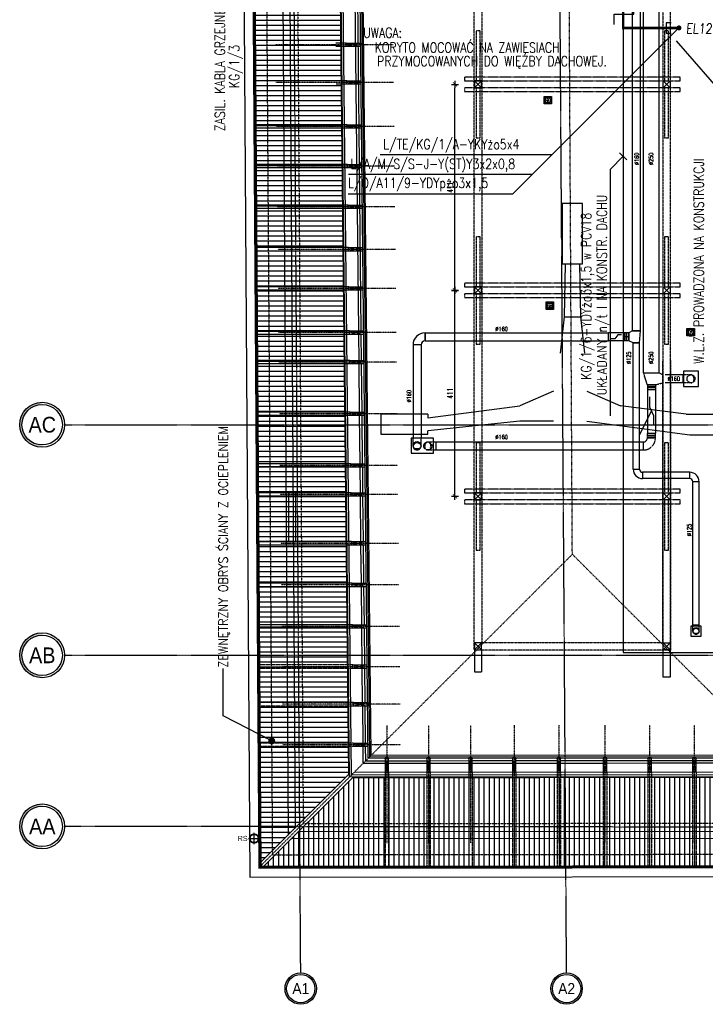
# Model space of a CAD drawing. Header units: inches. Extents: x -145354 to -97635, y 38777 to 78670.
# Tile 172 of 231: x -143262 to -141895, y 66374 to 68338. Entities that reach past the tile are written whole.
import ezdxf
from ezdxf.enums import TextEntityAlignment as Align

# ---------------------------------------------------------------- set-up
doc = ezdxf.new("R2010")
doc.units = ezdxf.units.IN
doc.header["$MEASUREMENT"] = 0
for name, pattern in [('00-inst$0$DASHDOT', [1, 0.5, -0.25, 0, -0.25]), ('CENTER', [2, 1.25, -0.25, 0.25, -0.25]), ('CONTINUA', [0]), ('DASHDOT', [1, 0.5, -0.25, 0, -0.25]), ('DASHED', [0.75, 0.5, -0.25]), ('DASHED2', [0.375, 0.25, -0.125]), ('HIDDEN', [0.375, 0.25, -0.125])]:
    doc.linetypes.add(name, pattern=pattern)
doc.layers.get('0').update_dxf_attribs({"color": 101})
doc.layers.add('0-pomoc', color=21, linetype='Continuous', plot=False)
for name, color, linetype in [('CIENKA', 8, 'CONTINUA'), ('E35', 6, 'Continuous'), ('E50', 3, 'Continuous'), ('E50_kor', 3, 'Continuous'), ('E90_kor', 6, 'Continuous'), ('Ins-kan', 54, 'Continuous'), ('Ins-ppoz-opis', 240, 'Continuous'), ('Ins-went', 141, 'Continuous'), ('Ins-wod', 152, 'Continuous'), ('Ins-wod-opis', 155, 'Continuous'), ('Os-osie glowne', 8, 'CENTER'), ('Os-osie-opis', 8, 'Continuous'), ('piony_K_nr', 240, 'Continuous'), ('Pos-drewno', 22, 'Continuous'), ('Sc-drewno', 22, 'Continuous'), ('Sc-gk', 120, 'Continuous'), ('Sc-gk-hatch', 8, 'Continuous'), ('Sc-izolacja term-obrys', 132, 'Continuous'), ('W-idok', 9, 'Continuous'), ('W-idok kominy', 243, 'Continuous'), ('W-idok nad', 5, 'DASHED2'), ('W-idok pod', 5, 'DASHED'), ('W-otwor-strop', 126, 'Continuous'), ('wiezba_istn', 135, 'Continuous')]:
    doc.layers.add(name, color=color, linetype=linetype)
doc.styles.add('dwg_opis duży', font='ARIAL.TTF', dxfattribs={"width": 0.9})
doc.styles.add('dwg_opis podstawowy', font='romans.shx', dxfattribs={"width": 0.9})
doc.styles.add('KA wymiar', font='romans.shx', dxfattribs={"width": 0.6})
doc.styles.add('ROMANS', font='romans', dxfattribs={"width": 0.85})
doc.styles.add('tab-bud$0$ROMANS', font='romans', dxfattribs={"width": 0.7})
doc.styles.add('TYTUL2', font='ARIAL.TTF')
doc.linetypes.add('BATTING', pattern='A,0.0001,-0.1,[134,ltypeshp.shx,S=0.1,R=0,X=-0.1,Y=0],-0.2,[134,ltypeshp.shx,S=0.1,R=180,X=0.1,Y=0],-0.1', length=0.4001)
doc.dimstyles.new('KA wymiar', dxfattribs={"dimscale": 50, "dimtxt": 0.23, "dimasz": 0.14, "dimexe": 0, "dimexo": 0, "dimgap": 0.08, "dimtad": 1, "dimdec": 1, "dimrnd": 0.5, "dimzin": 9, "dimdsep": 46, "dimtxsty": 'KA wymiar', "dimblk1": 'UKOS', "dimblk2": 'UKOS', "dimsah": 1, "dimcen": 0.2, "dimse1": 1, "dimse2": 1, "dimclrd": 256, "dimclre": 256, "dimclrt": 2, "dimadec": 3, "dimazin": 0, "dimtfac": 1, "dimtdec": 1, "dimtix": 1, "dimtmove": 2, "dimatfit": 3, "dimldrblk": 'DOT', "dimfxl": 0, "dimtolj": 1, "dimtzin": 9, "dimarcsym": 0})

# ---------------------------------------------------------------- blocks, each defined once
blk = doc.blocks.new('rura_spustowa')
at = {"layer": 'Ins-wod', "linetype": 'Continuous'}
for p, q in [((-11.2, 0), (11.2, 0)), ((0, -11.2), (0, 11.2))]:
    blk.add_line(p, q, dxfattribs=at)
at = {"layer": 'Ins-wod', "linetype": 'Continuous', "ltscale": 25}
for radius in [9.25, 8.25]:
    blk.add_circle((0, 0), radius, dxfattribs=at)
blk = doc.blocks.new('UKOS')
at = {"color": 8}
blk.add_line((1, 0), (-1, 0), dxfattribs=at)
at = {"color": 1}
blk.add_line((0, 1), (0, -1), dxfattribs=at)
at = {"color": 1, "const_width": 0.2}
blk.add_lwpolyline([(0.6, 0.6), (-0.6, -0.6)], dxfattribs=at)
blk = doc.blocks.new('*D2459')
at = {"layer": 'wiezba_istn', "linetype": 'Continuous', "lineweight": -2}
blk.add_line((-142394.5, 67394.5), (-142394.5, 67791.5), dxfattribs=at)
at = {"layer": 'wiezba_istn', "linetype": 'Continuous', "lineweight": -2, "xscale": 7.000000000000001, "yscale": 7.000000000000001, "zscale": 7.000000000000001}
for p, rotation in [((-142394.5, 67798.5), 90), ((-142394.5, 67387.5), 270)]:
    blk.add_blockref('UKOS', p, dxfattribs=dict(at, rotation=rotation))
at = {"layer": 'wiezba_istn', "color": 2, "linetype": 'Continuous', "insert": (-142404.2, 67593), "char_height": 11.5, "attachment_point": 5, "rotation": 90, "style": 'KA wymiar'}
blk.add_mtext('\\A1;411', dxfattribs=at)
blk = doc.blocks.new('_Dot')
at = {"layer": '0-pomoc', "color": 0, "lineweight": -2}
blk.add_line((-0.5, 0), (-1, 0), dxfattribs=at)
at = {"layer": '0-pomoc', "color": 0, "const_width": 0.5}
blk.add_lwpolyline([(-0.25, 0, 1), (0.25, 0, 1)], format="xyb", close=True, dxfattribs=at)
blk = doc.blocks.new('*D2460')
at = {"layer": 'wiezba_istn', "linetype": 'Continuous', "lineweight": -2}
blk.add_line((-142394.5, 67805.5), (-142394.5, 68202.5), dxfattribs=at)
at = {"layer": 'wiezba_istn', "linetype": 'Continuous', "lineweight": -2, "xscale": 7.000000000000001, "yscale": 7.000000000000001, "zscale": 7.000000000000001}
for p, rotation in [((-142394.5, 68209.5), 90), ((-142394.5, 67798.5), 270)]:
    blk.add_blockref('UKOS', p, dxfattribs=dict(at, rotation=rotation))
at = {"layer": 'wiezba_istn', "color": 2, "linetype": 'Continuous', "insert": (-142404.2, 68004), "char_height": 11.5, "attachment_point": 5, "rotation": 90, "style": 'KA wymiar'}
blk.add_mtext('\\A1;411', dxfattribs=at)
blk = doc.blocks.new('KROK')
at = {"layer": 'Pos-drewno'}
blk.add_lwpolyline([(-28, -3.5), (0, -3.5), (0, 3.5), (-28, 3.5)], close=True, dxfattribs=at)
at = {"layer": 'wiezba_istn', "linetype": 'Continuous', "ltscale": 10}
for p, q in [((-28, 3.5), (0, -3.5)), ((0, 3.5), (-28, -3.5))]:
    blk.add_line(p, q, dxfattribs=at)
blk = doc.blocks.new('*U2418')
at = {"color": 0, "linetype": 'ByBlock', "lineweight": -2}
blk.add_circle((0, 0), 62.5, dxfattribs=at)
at = {"color": 4, "linetype": 'DASHED'}
blk.add_ellipse((0, 0), major_axis=(0, 62.5), ratio=0.75, start_param=0, end_param=3.141593, dxfattribs=at)
blk = doc.blocks.new('_gslkflhklgj')
at = {"linetype": '00-inst$0$DASHDOT', "ltscale": 5}
for p, q in [((7.5, 0), (-7.5, 0)), ((0, -7.5), (0, 7.5))]:
    blk.add_line(p, q, dxfattribs=at)
for radius in [7.5, 5.5]:
    blk.add_circle((0, 0), radius)
blk = doc.blocks.new('_opis_osi_liczbowy')
blk.add_hatch(color=256).paths.add_polyline_path([(32, 32), (32, 28.8, -1), (32, -28.8), (32, -32, 1)])
for radius in [32, 28.8]:
    blk.add_circle((32, 0), radius)
at = {"style": 'dwg_opis duży', "width": 0.9}
blk.add_attdef('AXNAMEH', text='', height=22.4, rotation=90, dxfattribs=at).set_placement((32, 0), align=Align.MIDDLE_CENTER)
blk = doc.blocks.new('_opis_osi')
blk.add_hatch(color=256).paths.add_polyline_path([(32, -32), (28.8, -32, -1), (-28.8, -32), (-32, -32, 1)])
for radius in [32, 28.8]:
    blk.add_circle((0, -32), radius)
at = {"style": 'dwg_opis duży', "width": 0.9}
blk.add_attdef('AXNAMEV', text='', height=22.4, rotation=90, dxfattribs=at).set_placement((0, -32), align=Align.MIDDLE_CENTER)

msp = doc.modelspace()

# ---------------------------------------------------------------- hatches: boundary and pattern name
at = {"layer": 'W-idok', "ltscale": 4}
h = msp.add_hatch(dxfattribs=at)
h.set_pattern_fill('LINE', color=256, scale=80, style=0)
h.set_pattern_definition([(0, (-7943.883, 13047.433), (0, 10), [])])
h.paths.add_polyline_path([(-142640.4, 70057.22), (-142805.2, 70218.1), (-142781.42, 66658.15), (-142606.03, 66833.54)])
h.paths.add_polyline_path([(-141540.75, 68161.08), (-141716.94, 68161.08), (-141715.66, 66834.4), (-141539.29, 66658.04), (-141539.86, 67246.61), (-141539.91, 67299.9)])
h = msp.add_hatch(dxfattribs=at)
h.set_pattern_fill('LINE', color=256, scale=80, angle=90, style=0)
h.set_pattern_definition([(90, (3364.077, -6788.059), (-10, 6e-16), [])])
h.paths.add_polyline_path([(-141722.72, 66827.33), (-142598.94, 66826.48), (-142775.61, 66649.81), (-141546.39, 66651)])

# ---------------------------------------------------------------- linework, layer by layer
at = {"color": 1, "linetype": 'Continuous', "lineweight": -2}
msp.add_line((-142047.81, 67697.78, 210), (-142047.81, 67713.78, 210), dxfattribs=at)
at = {"layer": 'CIENKA'}
msp.add_line((-142595.57, 66837.19), (-141726.35, 66838.02), dxfattribs=at)
at = {"layer": 'E35'}
for p, q in [((-141963.23, 68331.91), (-141973.23, 68331.91)), ((-141973.23, 68331.91), (-141973.23, 68311.91)), ((-141947.87, 68322.11), (-142279.42, 67990.56)), ((-141973.23, 68311.91), (-141963.23, 68311.91)), ((-141953.52, 68296.09), (-141756.41, 68068.95)), ((-142200.92, 68069.06), (-142543.59, 68069.06)), ((-142084.21, 68040.41), (-142059.16, 68066.13)), ((-142066.23, 68073.2), (-142052.09, 68059.06)), ((-142084.21, 67548.14), (-142084.21, 68040.41)), ((-142240.17, 68029.81), (-142606.58, 68029.81)), ((-142279.42, 67990.56), (-142607.21, 67990.56))]:
    msp.add_line(p, q, dxfattribs=at)
at = {"layer": 'E35', "ltscale": 15}
msp.add_lwpolyline([(-142077.26, 68329.08), (-142077.26, 68349.4), (-142037.85, 68349.4), (-142037.85, 68381.02), (-142077.26, 68381.02), (-142077.26, 68438.42)], dxfattribs=at)
at = {"layer": 'E50'}
for p, q in [((-142059.21, 68321.91), (-142059.21, 67268.24)), ((-142059.21, 67268.24), (-142059.21, 67076.18)), ((-142059.21, 67076.18), (-141505.88, 67076.18))]:
    msp.add_line(p, q, dxfattribs=at)
at = {"layer": 'E50', "const_width": 5}
msp.add_lwpolyline([(-142059.21, 69169.18), (-142059.21, 68321.91), (-141946.91, 68321.91)], dxfattribs=at)
at = {"layer": 'E50_kor', "const_width": 5}
msp.add_lwpolyline([(-141950.37, 68322.11, 1), (-141945.37, 68322.11, 1)], format="xyb", close=True, dxfattribs=at)
at = {"layer": 'Ins-went', "linetype": 'DASHED', "ltscale": 0.6}
for p, q in [((-142018.55, 67634.09), (-142018.55, 68805.36)), ((-141987.05, 67634.09), (-141987.05, 68805.36)), ((-141939.8, 67630.09), (-141975.05, 67630.09)), ((-142010.8, 67610.09), (-142010.8, 67513.63)), ((-141994.8, 67610.09), (-141994.8, 67513.63)), ((-141939.8, 67614.09), (-141975.05, 67614.09)), ((-142432.54, 67496.13), (-142018.8, 67496.13)), ((-142432.54, 67480.13), (-142018.8, 67480.13))]:
    msp.add_line(p, q, dxfattribs=at)
at = {"layer": 'Ins-went'}
for p, q in [((-142040.81, 67717.78, 210), (-142040.81, 68755.48, 210)), ((-142024.81, 67717.78, 210), (-142024.81, 68757.88, 210)), ((-142454.04, 67713.83), (-142454.04, 67697.83)), ((-142454.04, 67697.83, 210), (-142454.04, 67713.83, 210)), ((-142454.04, 67713.83, 210), (-142088.11, 67713.83, 210)), ((-142088.11, 67697.83, 210), (-142088.11, 67713.83, 210)), ((-142057.31, 67713.83, 210), (-142088.11, 67713.83, 210)), ((-142075.79, 67701.83, 210), (-142082.98, 67701.83, 210)), ((-142069.63, 67709.83, 210), (-142075.79, 67701.83, 210)), ((-142062.45, 67709.83, 210), (-142069.63, 67709.83, 210)), ((-142057.31, 67713.83, 210), (-142057.31, 67697.83, 210)), ((-142057.31, 67697.78, 210), (-142057.31, 67713.78, 210)), ((-142047.81, 67713.78, 210), (-142057.31, 67713.78, 210)), ((-142047.81, 67705.78, 210), (-142057.31, 67705.78, 210)), ((-142053.31, 67697.78, 210), (-142053.31, 67713.78, 210)), ((-142051.81, 67697.78, 210), (-142051.81, 67713.78, 210)), ((-142040.81, 67717.78, 210), (-142047.81, 67713.78, 210)), ((-142047.81, 67713.78, 210), (-142047.81, 67697.78, 210)), ((-142040.81, 67717.78, 210), (-142024.81, 67717.78, 210)), ((-142024.81, 67717.78, 210), (-142040.81, 67717.78, 210)), ((-142026.56, 67693.78, 210), (-142024.81, 67717.78, 210)), ((-142462.04, 67689.83), (-142478.04, 67689.83)), ((-142478.04, 67689.83), (-142478.04, 67504.13)), ((-142462.04, 67689.83), (-142462.04, 67504.13)), ((-142454.04, 67697.83, 210), (-142088.11, 67697.83, 210)), ((-142057.31, 67697.83, 210), (-142088.11, 67697.83, 210)), ((-142047.81, 67697.78, 210), (-142057.31, 67697.78, 210)), ((-142039.06, 67693.78, 210), (-142047.81, 67697.78, 210)), ((-142039.06, 67693.78, 210), (-142026.56, 67693.78, 210)), ((-142039.06, 67441.88, 210), (-142039.06, 67693.78, 210)), ((-142026.56, 67693.78, 210), (-142039.06, 67693.78, 210)), ((-142026.56, 67441.88, 210), (-142026.56, 67693.78, 210)), ((-142018.55, 67634.09), (-141987.05, 67634.09)), ((-141980.05, 67630.09), (-141980.05, 67614.09)), ((-141939.8, 67614.09), (-141939.8, 67630.09)), ((-141994.8, 67610.09), (-142010.8, 67610.09)), ((-142010.8, 67610.09), (-141994.8, 67610.09)), ((-141994.8, 67606.09), (-142010.8, 67606.09)), ((-141994.8, 67604.59), (-142010.8, 67604.59)), ((-142010.8, 67600.59), (-141994.8, 67600.59)), ((-141994.8, 67600.59), (-142010.8, 67600.59)), ((-142006.8, 67586.26), (-142006.8, 67566.19)), ((-142006.8, 67566.19), (-141998.8, 67548.99)), ((-141998.8, 67548.99), (-141998.8, 67528.93)), ((-142010.8, 67513.63), (-141994.8, 67513.63)), ((-142010.8, 67509.63), (-141994.8, 67509.63)), ((-142010.8, 67508.13), (-141994.8, 67508.13)), ((-142478.04, 67504.13), (-142462.04, 67504.13)), ((-142478.04, 67488.13), (-142478.04, 67504.13)), ((-142462.04, 67488.13), (-142462.04, 67504.13)), ((-142432.54, 67496.13), (-142432.54, 67480.13)), ((-142018.8, 67480.13), (-142018.8, 67496.13)), ((-142010.8, 67504.13), (-141994.8, 67504.13)), ((-141994.8, 67504.13), (-142010.8, 67504.13)), ((-142039.06, 67441.88, 210), (-142026.56, 67441.88, 210)), ((-141926.31, 67435.63, 210), (-142020.31, 67435.63, 210)), ((-142020.31, 67435.63, 210), (-142020.31, 67423.13, 210)), ((-141926.31, 67423.13, 210), (-141926.31, 67435.63, 210)), ((-141926.31, 67423.13, 210), (-142020.31, 67423.13, 210)), ((-141920.06, 67131.53), (-141920.06, 67416.93)), ((-141907.56, 67416.88, 210), (-141920.06, 67416.88, 210)), ((-141907.56, 67131.53), (-141907.56, 67416.93)), ((-141920.06, 67131.53), (-141907.56, 67131.53)), ((-141920.06, 67119.03), (-141920.06, 67131.53)), ((-141907.56, 67119.03), (-141907.56, 67131.53))]:
    msp.add_line(p, q, dxfattribs=at)
at = {"layer": 'Ins-went', "linetype": 'DASHED', "ltscale": 0.4}
for p, q in [((-142010.8, 67610.09), (-142018.55, 67634.09)), ((-141987.05, 67634.09), (-141980.05, 67630.09)), ((-141923.8, 67630.09), (-141939.8, 67630.09)), ((-141994.8, 67610.09), (-141980.05, 67614.09)), ((-141923.8, 67614.09), (-141939.8, 67614.09)), ((-142010.8, 67504.13), (-142010.8, 67513.63)), ((-141994.8, 67504.13), (-141994.8, 67513.63)), ((-142448.54, 67496.13), (-142432.54, 67496.13)), ((-142448.54, 67480.13), (-142432.54, 67480.13))]:
    msp.add_line(p, q, dxfattribs=at)
at = {"layer": 'Ins-went', "elevation": 2}
msp.add_lwpolyline([(-142003.22, 67557.24), (-142026.56, 67510.53)], dxfattribs=at)
at = {"layer": 'Ins-went', "linetype": 'DASHED2', "ltscale": 0.3}
for centre in [(-141923.8, 67622.09), (-142448.54, 67488.13), (-142448.54, 67488.13)]:
    msp.add_circle(centre, 8, dxfattribs=at)
at = {"layer": 'Ins-went'}
msp.add_circle((-141913.81, 67119.03), 6.25, dxfattribs=at)
msp.add_circle((-141913.81, 67119.03), 6.25, dxfattribs=at)
for centre, radius, start, end in [((-142454.04, 67689.83), 24, 90, 180), ((-142454.04, 67689.83), 8, 90, 180), ((-142020.31, 67441.88, 210), 18.75, 180, 270), ((-142020.31, 67441.88, 210), 6.25, 180, 270), ((-141926.31, 67416.88, 210), 18.75, 0, 90), ((-141926.31, 67416.88, 210), 6.25, 0, 90)]:
    msp.add_arc(centre, radius, start, end, dxfattribs=at)
at = {"layer": 'Ins-went', "linetype": 'DASHED2', "ltscale": 0.3}
msp.add_arc((-142018.8, 67504.13), 8, 270, 0, dxfattribs=at)
at = {"layer": 'Ins-went', "linetype": 'DASHED', "ltscale": 0.4}
msp.add_arc((-142018.8, 67504.13), 24, 270, 0, dxfattribs=at)
at = {"layer": 'Ins-went', "linetype": 'DASHED2', "ltscale": 0.3}
for centre, start_param, end_param in [((-141923.8, 67622.09), 0, 3.1415927), ((-142448.54, 67488.13), 3.1415927, 6.2831853), ((-142448.54, 67488.13), 0, 3.1415927)]:
    msp.add_ellipse(centre, major_axis=(0, -8), ratio=0.75, start_param=start_param, end_param=end_param, dxfattribs=at)
at = {"layer": 'Ins-went'}
for centre, major_axis, ratio, start_param, end_param in [((-142470.04, 67488.13), (-8, 0), 1, 3.1415927, 6.2831853), ((-142470.04, 67488.13), (-8, 0), 0.75, 3.1415927, 6.2831853), ((-142470.04, 67488.13), (-8, 0), 1, 0, 3.1415927), ((-141913.81, 67119.03), (-6.25, 0), 1, 3.1415927, 6.2831853), ((-141913.81, 67119.03), (-6.25, 0), 0.75, 3.1415927, 6.2831853), ((-141913.81, 67119.03), (-6.25, 0), 1, 0, 3.1415927)]:
    msp.add_ellipse(centre, major_axis=major_axis, ratio=ratio, start_param=start_param, end_param=end_param, dxfattribs=at)
at = {"layer": 'Ins-went', "extrusion": (0, 0, -1)}
msp.add_ellipse((-142470.04, 67488.13), major_axis=(-8, 0), ratio=0.75, start_param=3.1415927, end_param=6.2831853, dxfattribs=at)
at = {"layer": 'Ins-went'}
msp.add_solid([(-142003.31, 67557.29, 2), (-142002.94, 67557.8, 2), (-142003.13, 67557.2, 2)], dxfattribs=at)
at = {"layer": 'Os-osie glowne'}
for p, q in [((-142701.94, 66437.11), (-142729.14, 70509.53)), ((-142171.93, 66437.11), (-142199.13, 70509.53)), ((-137984.11, 66723.75), (-143172.63, 66729.23))]:
    msp.add_line(p, q, dxfattribs=at)
for points in [[(-143172.63, 67530.53), (-137984.11, 67530.53)], [(-143172.63, 67070.53), (-137984.11, 67070.53)]]:
    msp.add_lwpolyline(points, dxfattribs=at)
at = {"layer": 'Sc-drewno'}
for p, q in [((-142749.88, 70170.53), (-142726.77, 66711.67)), ((-142735.79, 70156.53), (-142712.87, 66725.59)), ((-142725.91, 67299.88), (-142725.82, 67395.88)), ((-142711.91, 67299.88), (-142711.82, 67395.88)), ((-142705.43, 66718.88), (-141615.81, 66719.93)), ((-142719.43, 66704.87), (-141601.69, 66705.94))]:
    msp.add_line(p, q, dxfattribs=at)
for points in [[(-142341.41, 68216.53), (-142355.41, 68216.53), (-142355.41, 68202.53), (-142341.41, 68202.53), (-142341.41, 68216.53)], [(-141979.41, 68216.53), (-141965.41, 68216.53), (-141965.41, 68202.53), (-141979.41, 68202.53), (-141979.41, 68216.53)], [(-142341.41, 67805.53), (-142355.41, 67805.53), (-142355.41, 67791.53), (-142341.41, 67791.53), (-142341.41, 67805.53)], [(-141979.41, 67805.53), (-141965.41, 67805.53), (-141965.41, 67791.53), (-141979.41, 67791.53), (-141979.41, 67805.53)], [(-142341.41, 67394.53), (-142355.41, 67394.53), (-142355.41, 67380.53), (-142341.41, 67380.53), (-142341.41, 67394.53)], [(-141979.41, 67394.53), (-141965.41, 67394.53), (-141965.41, 67380.53), (-141979.41, 67380.53), (-141979.41, 67394.53)], [(-142341.41, 67095.53), (-142355.41, 67095.53), (-142355.41, 67081.53), (-142341.41, 67081.53), (-142341.41, 67095.53)], [(-141979.41, 67095.53), (-141965.41, 67095.53), (-141965.41, 67081.53), (-141979.41, 67081.53), (-141979.41, 67095.53)]]:
    msp.add_lwpolyline(points, dxfattribs=at)
at = {"layer": 'Sc-gk'}
for p, q in [((-142598.53, 70022.66), (-142564.98, 66868.21)), ((-142595.49, 70019.66), (-142562.01, 66871.21)), ((-142564.98, 66868.21), (-141757.38, 66869)), ((-142562.01, 66871.21), (-141760.39, 66871.99))]:
    msp.add_line(p, q, dxfattribs=at)
at = {"layer": 'Sc-gk-hatch', "linetype": 'BATTING', "ltscale": 0.25}
for p, q in [((-142597.71, 69193.4), (-142582.01, 67717.77)), ((-142581.94, 67710.77), (-142581.38, 67658.77)), ((-142581.31, 67651.77), (-142580.29, 67555.77)), ((-142580.21, 67548.77), (-142579.19, 67452.77)), ((-142579.12, 67445.77), (-142578.58, 67394.77)), ((-142578.5, 67387.77), (-142577.54, 67297.38)), ((-142577.47, 67290.38), (-142576.66, 67214.36)), ((-142576.58, 67207.36), (-142575.77, 67131.38)), ((-142575.7, 67124.38), (-142574.92, 67051.38)), ((-142574.85, 67044.38), (-142574.13, 66976.38)), ((-142574.05, 66969.38), (-142573.26, 66895.34)), ((-142573.19, 66888.34), (-142572.89, 66860.2)), ((-142572.89, 66860.2), (-142533.88, 66860.24)), ((-142526.88, 66860.25), (-142450.86, 66860.32)), ((-142443.86, 66860.33), (-142366.86, 66860.4)), ((-142359.86, 66860.41), (-142279.86, 66860.49)), ((-142272.86, 66860.49), (-142190.86, 66860.57)), ((-142183.86, 66860.58), (-142098.86, 66860.66)), ((-142091.86, 66860.67), (-142009.86, 66860.75)), ((-142002.86, 66860.76), (-141920.86, 66860.84)), ((-141913.86, 66860.84), (-141835.85, 66860.92))]:
    msp.add_line(p, q, dxfattribs=at)
at = {"layer": 'Sc-izolacja term-obrys'}
for p, q in [((-142601.56, 70025.66), (-142567.94, 66865.21)), ((-142602.71, 69193.4), (-142587.01, 67717.77)), ((-142586.94, 67710.77), (-142586.38, 67658.77)), ((-142586.31, 67651.77), (-142585.29, 67555.77)), ((-142585.21, 67548.77), (-142584.19, 67452.77)), ((-142584.12, 67445.77), (-142583.58, 67394.77)), ((-142583.5, 67387.77), (-142582.54, 67297.38)), ((-142582.47, 67290.38), (-142581.66, 67214.36)), ((-142581.58, 67207.36), (-142580.77, 67131.38)), ((-142580.7, 67124.38), (-142579.92, 67051.38)), ((-142579.85, 67044.38), (-142579.13, 66976.38)), ((-142579.05, 66969.38), (-142578.26, 66895.34)), ((-142578.19, 66888.34), (-142577.84, 66855.2)), ((-142567.94, 66865.21), (-141754.38, 66866)), ((-142577.84, 66855.2), (-142533.88, 66855.24)), ((-142526.88, 66855.25), (-142450.86, 66855.32)), ((-142443.86, 66855.33), (-142366.86, 66855.4)), ((-142359.86, 66855.41), (-142279.86, 66855.49)), ((-142272.86, 66855.49), (-142190.86, 66855.57)), ((-142183.86, 66855.58), (-142098.86, 66855.66)), ((-142091.86, 66855.67), (-142009.86, 66855.75)), ((-142002.86, 66855.76), (-141920.86, 66855.84)), ((-141913.86, 66855.84), (-141835.85, 66855.92))]:
    msp.add_line(p, q, dxfattribs=at)
at = {"layer": 'W-idok', "linetype": 'DASHED'}
for p, q in [((-142719.68, 70140.53), (-142696.93, 66734.89)), ((-142696.93, 66734.89), (-141624.37, 66735.92))]:
    msp.add_line(p, q, dxfattribs=at)
at = {"layer": 'W-idok'}
for p, q in [((-142604.47, 66827.98), (-142638.96, 70062.85)), ((-142600.51, 66831.98), (-142634.91, 70058.85)), ((-142606.03, 66833.54), (-142640.4, 70057.22)), ((-142781.42, 66658.15), (-142606.03, 66833.54)), ((-142775.61, 66649.81), (-142598.94, 66826.48)), ((-142600.51, 66831.98), (-141721.15, 66832.83)), ((-142598.94, 66826.48), (-141722.72, 66827.33))]:
    msp.add_line(p, q, dxfattribs=at)
at = {"layer": 'W-idok', "linetype": 'DASHDOT'}
for p, q in [((-142517.67, 68288.27), (-142752.26, 68288.27)), ((-142516.87, 68213.27), (-142751.46, 68213.27)), ((-142515.93, 68125.27), (-142750.52, 68125.27)), ((-142515.09, 68046.27), (-142749.68, 68046.27)), ((-142515.09, 68046.27), (-142749.68, 68046.27)), ((-142514.22, 67965.27), (-142748.81, 67965.27)), ((-142514.22, 67965.27), (-142748.81, 67965.27)), ((-142513.32, 67880.27), (-142747.91, 67880.27)), ((-142513.32, 67880.27), (-142747.91, 67880.27)), ((-142512.49, 67802.27), (-142747.07, 67802.27)), ((-142512.49, 67802.27), (-142747.07, 67802.27)), ((-142511.55, 67714.27), (-142746.14, 67714.27)), ((-142511.55, 67714.27), (-142746.14, 67714.27)), ((-142510.92, 67655.27), (-142745.51, 67655.27)), ((-142510.92, 67655.27), (-142745.51, 67655.27)), ((-142509.82, 67552.27), (-142744.41, 67552.27)), ((-142508.72, 67449.27), (-142743.31, 67449.27)), ((-142508.1, 67391.27), (-142742.69, 67391.27)), ((-142507.07, 67293.88), (-142741.66, 67293.88)), ((-142506.18, 67210.86), (-142740.77, 67210.86)), ((-142505.3, 67127.88), (-142739.89, 67127.88)), ((-142504.44, 67047.88), (-142739.03, 67047.88)), ((-142503.64, 66972.88), (-142738.23, 66972.88)), ((-142530.38, 66930.66), (-142530.38, 66696.07)), ((-142447.36, 66930.74), (-142447.36, 66696.15)), ((-142363.36, 66930.82), (-142363.36, 66696.23)), ((-142276.36, 66930.9), (-142276.36, 66696.31)), ((-142187.36, 66930.99), (-142187.36, 66696.4)), ((-142095.36, 66931.08), (-142095.36, 66696.49)), ((-142006.36, 66931.16), (-142006.36, 66696.57)), ((-141917.36, 66931.25), (-141917.36, 66696.66)), ((-142502.78, 66891.84), (-142737.37, 66891.84))]:
    msp.add_line(p, q, dxfattribs=at)
at = {"layer": 'W-idok'}
for points in [[(-141517.91, 67299.93), (-141519.53, 68969.03), (-139595.51, 68970.89), (-139597.98, 66625.95), (-138315.26, 66624.6), (-138335.24, 70247.53), (-142827.4, 70247.53), (-142803.21, 66627.79), (-141517.26, 66629.02), (-141517.86, 67246.63)], [(-141535.91, 67299.91), (-141537.55, 68987.01), (-139577.5, 68988.91), (-139579.96, 66643.93), (-138333.36, 66642.62), (-138353.15, 70229.53), (-142809.28, 70229.53), (-142785.33, 66645.8), (-141535.28, 66647.01), (-141535.86, 67246.61)], [(-141537.91, 67299.91), (-141539.55, 68989.01), (-139575.49, 68990.91), (-139577.96, 66645.93), (-138335.37, 66644.62), (-138355.13, 70227.53), (-142807.26, 70227.53), (-142783.35, 66647.81), (-141537.28, 66649.01), (-141537.86, 67246.61)], [(-141539.91, 67299.9), (-141541.55, 68991), (-139573.49, 68992.91), (-139575.96, 66647.93), (-138337.38, 66646.62), (-138357.12, 70225.53), (-142805.25, 70225.53), (-142781.36, 66649.81), (-141539.29, 66651), (-141539.86, 67246.61)], [(-142604.47, 66827.98), (-141717.15, 66828.83), (-141718.45, 68166.58)], [(-142784.86, 66873.63), (-142783.35, 66647.81), (-141537.28, 66649.01), (-141538.05, 67445.77)]]:
    msp.add_lwpolyline(points, dxfattribs=at)
at = {"layer": 'W-idok', "linetype": 'DASHED2'}
msp.add_lwpolyline([(-141562.91, 67299.88), (-141564.57, 69013.98), (-139550.47, 69015.93), (-139552.93, 66670.91), (-138360.51, 66669.65), (-138380, 70202.53), (-142782.09, 70202.53), (-142758.51, 66672.83), (-141562.31, 66673.98), (-141562.86, 67246.59)], dxfattribs=at)
at = {"layer": 'W-idok kominy'}
for p, q in [((-142174.41, 67851.53), (-142176.91, 67745.53)), ((-142146.41, 67851.53), (-142143.91, 67745.53)), ((-142176.91, 67745.53), (-142184.91, 67673.53)), ((-142176.91, 67745.53), (-142143.91, 67745.53)), ((-142143.91, 67745.53), (-142135.91, 67673.53)), ((-142198.22, 67597.61), (-142265.41, 67568.53)), ((-142131.22, 67597.45), (-142064.41, 67568.53)), ((-142448.41, 67544.49), (-142265.41, 67568.53)), ((-141933.35, 67551.31), (-142064.41, 67568.53)), ((-142448.41, 67551.53), (-142542.41, 67551.53)), ((-142542.41, 67551.53), (-142542.41, 67511.53)), ((-142448.41, 67551.53), (-142448.41, 67544.49)), ((-141933.35, 67551.31), (-141813.41, 67551.31)), ((-141933.35, 67551.31), (-141813.41, 67551.31)), ((-142265.41, 67537.53), (-142448.41, 67518.57)), ((-142198.22, 67537.53), (-142265.41, 67537.53)), ((-142131.22, 67537.51), (-141926.41, 67510.31)), ((-142542.41, 67511.53), (-142448.41, 67511.53)), ((-142448.41, 67511.53), (-142448.41, 67518.57)), ((-141926.41, 67510.31), (-141813.41, 67510.31))]:
    msp.add_line(p, q, dxfattribs=at)
msp.add_lwpolyline([(-142180.41, 67851.53), (-142140.41, 67851.53), (-142140.41, 67971.53), (-142180.41, 67971.53)], close=True, dxfattribs=at)
at = {"layer": 'W-idok nad', "color": 5, "linetype": 'DASHDOT', "ltscale": 2}
for p, q in [((-142160.41, 67272.09), (-142173.33, 69608.26)), ((-142783.36, 66649.14), (-142160.41, 67272.09)), ((-141535.33, 66647.01), (-142160.41, 67272.09))]:
    msp.add_line(p, q, dxfattribs=at)
at = {"layer": 'W-idok pod', "linetype": 'Continuous'}
for p, q in [((-142355.41, 67081.53), (-142355.41, 67037.53)), ((-142341.41, 67081.53), (-142341.41, 67037.53)), ((-142355.41, 67037.53), (-142341.41, 67037.53))]:
    msp.add_line(p, q, dxfattribs=at)
at = {"layer": 'W-idok pod'}
msp.add_lwpolyline([(-141979.41, 67095.53), (-141979.41, 67095.63)], dxfattribs=at)
at = {"layer": 'W-idok pod', "linetype": 'Continuous'}
msp.add_lwpolyline([(-141965.41, 67081.63), (-141965.41, 67026.63), (-141979.41, 67026.63), (-141979.41, 67081.53)], dxfattribs=at)
at = {"layer": 'W-otwor-strop', "linetype": 'Continuous'}
for points in [[(-142201.92, 68170.5), (-142216.92, 68170.5), (-142216.92, 68185.5), (-142201.92, 68185.5)], [(-142197.8, 67760.5), (-142212.8, 67760.5), (-142212.8, 67775.5), (-142197.8, 67775.5)], [(-141917.03, 67707.55), (-141932.03, 67707.55), (-141932.03, 67722.55), (-141917.03, 67722.55)], [(-141938.8, 67607.09), (-141908.8, 67607.09), (-141908.8, 67637.09), (-141938.8, 67637.09)], [(-142482.04, 67473.53), (-142437.04, 67473.53), (-142437.04, 67503.53), (-142482.04, 67503.53)], [(-141923.88, 67109), (-141903.88, 67109), (-141903.88, 67129), (-141923.88, 67129)]]:
    msp.add_lwpolyline(points, close=True, dxfattribs=at)
at = {"layer": 'wiezba_istn', "linetype": 'HIDDEN'}
for p, q in [((-141980.16, 69418.21), (-141980.16, 67658.77)), ((-141964.66, 67658.77), (-141964.66, 69402.72)), ((-141980.16, 67658.77), (-141980.16, 67096.28)), ((-141964.66, 67080.78), (-141964.66, 67658.77))]:
    msp.add_line(p, q, dxfattribs=at)
at = {"layer": 'wiezba_istn', "linetype": 'Continuous', "ltscale": 10}
for p, q in [((-142611.08, 68291.77), (-142632.2, 68291.77)), ((-142611.08, 68284.77), (-142632.12, 68284.77)), ((-142610.28, 68216.77), (-142631.4, 68216.77)), ((-142610.28, 68209.77), (-142631.32, 68209.77)), ((-142609.34, 68128.77), (-142791.24, 68128.77)), ((-142609.34, 68121.77), (-142791.19, 68121.77)), ((-142608.5, 68049.77), (-142790.71, 68049.77)), ((-142608.5, 68042.77), (-142790.67, 68042.77)), ((-142607.63, 67968.77), (-142790.17, 67968.77)), ((-142607.63, 67961.77), (-142790.13, 67961.77)), ((-142606.73, 67883.77), (-142789.6, 67883.77)), ((-142606.73, 67876.77), (-142789.56, 67876.77)), ((-142605.89, 67805.77), (-142789.08, 67805.77)), ((-142605.89, 67798.77), (-142789.04, 67798.77)), ((-142604.96, 67717.77), (-142788.5, 67717.77)), ((-142604.96, 67710.77), (-142788.45, 67710.77)), ((-142604.33, 67658.77), (-142788.1, 67658.77)), ((-142604.33, 67651.77), (-142788.05, 67651.77)), ((-142603.23, 67555.77), (-142787.41, 67555.77)), ((-142603.23, 67548.77), (-142787.37, 67548.77)), ((-142602.13, 67452.77), (-142786.73, 67452.77)), ((-142602.13, 67445.77), (-142786.68, 67445.77)), ((-142601.51, 67394.77), (-142786.34, 67394.77)), ((-142601.51, 67387.77), (-142786.29, 67387.77)), ((-142600.48, 67297.38), (-142785.69, 67297.38)), ((-142600.48, 67290.38), (-142785.64, 67290.38)), ((-142599.59, 67214.36), (-142785.13, 67214.36)), ((-142599.59, 67207.36), (-142785.09, 67207.36)), ((-142598.71, 67131.38), (-142784.58, 67131.38)), ((-142598.71, 67124.38), (-142784.53, 67124.38))]:
    msp.add_line(p, q, dxfattribs=at)
at = {"layer": 'wiezba_istn', "linetype": 'DASHED', "ltscale": 0.7}
for p, q in [((-142597.85, 67051.38), (-142784.04, 67051.38)), ((-142597.85, 67044.38), (-142784, 67044.38)), ((-142597.05, 66976.38), (-142783.54, 66976.38)), ((-142597.05, 66969.38), (-142783.5, 66969.38)), ((-142596.19, 66895.34), (-142783, 66895.34)), ((-142596.19, 66888.34), (-142782.95, 66888.34)), ((-142533.88, 66837.24), (-142533.88, 66650.05)), ((-142526.88, 66837.24), (-142526.88, 66650.05)), ((-142450.86, 66837.32), (-142450.86, 66650.13)), ((-142443.86, 66837.32), (-142443.86, 66650.13)), ((-142366.86, 66837.41), (-142366.86, 66650.21)), ((-142359.86, 66837.41), (-142359.86, 66650.21)), ((-142279.86, 66837.49), (-142279.86, 66650.29)), ((-142272.86, 66837.49), (-142272.86, 66650.3)), ((-142190.86, 66837.58), (-142190.86, 66650.38)), ((-142183.86, 66837.58), (-142183.86, 66650.38)), ((-142098.86, 66837.67), (-142098.86, 66650.46)), ((-142091.86, 66837.67), (-142091.86, 66650.47)), ((-142009.86, 66837.75), (-142009.86, 66650.55)), ((-142002.86, 66837.75), (-142002.86, 66650.56)), ((-141920.86, 66837.84), (-141920.86, 66650.64)), ((-141913.86, 66837.84), (-141913.86, 66650.64)), ((-142533.88, 66673.05), (-142526.88, 66673.05)), ((-142098.86, 66673.47), (-142091.86, 66673.47))]:
    msp.add_line(p, q, dxfattribs=at)
at = {"layer": 'wiezba_istn', "linetype": 'HIDDEN'}
for points in [[(-142356.16, 67661.4), (-142356.16, 68705.41)], [(-142340.66, 68705.41), (-142340.66, 67661.4)], [(-141964.66, 67658.77), (-141964.66, 67080.78), (-142356.16, 67080.78), (-142356.16, 67661.4)], [(-142340.66, 67661.4), (-142340.66, 67096.28), (-141980.16, 67096.28), (-141980.16, 67658.77)]]:
    msp.add_lwpolyline(points, dxfattribs=at)
for points in [[(-142352.41, 68216.53), (-142344.41, 68216.53), (-142344.41, 68316.53), (-142352.41, 68316.53)], [(-141976.41, 68216.53), (-141968.41, 68216.53), (-141968.41, 68316.53), (-141976.41, 68316.53)], [(-142352.41, 68102.53), (-142344.41, 68102.53), (-142344.41, 68202.53), (-142352.41, 68202.53)], [(-141976.41, 68102.53), (-141968.41, 68102.53), (-141968.41, 68202.53), (-141976.41, 68202.53)], [(-142352.41, 67805.53), (-142344.41, 67805.53), (-142344.41, 67905.53), (-142352.41, 67905.53)], [(-141976.41, 67805.53), (-141968.41, 67805.53), (-141968.41, 67905.53), (-141976.41, 67905.53)], [(-142352.41, 67691.53), (-142344.41, 67691.53), (-142344.41, 67791.53), (-142352.41, 67791.53)], [(-141976.41, 67691.53), (-141968.41, 67691.53), (-141968.41, 67791.53), (-141976.41, 67791.53)], [(-142352.41, 67394.53), (-142344.41, 67394.53), (-142344.41, 67494.53), (-142352.41, 67494.53)], [(-141976.41, 67394.53), (-141968.41, 67394.53), (-141968.41, 67494.53), (-141976.41, 67494.53)], [(-142352.41, 67280.53), (-142344.41, 67280.53), (-142344.41, 67380.53), (-142352.41, 67380.53)], [(-141976.41, 67280.53), (-141968.41, 67280.53), (-141968.41, 67380.53), (-141976.41, 67380.53)]]:
    msp.add_lwpolyline(points, close=True, dxfattribs=at)
at = {"layer": 'wiezba_istn', "linetype": 'DASHED2', "ltscale": 0.6}
for points in [[(-141945.41, 68216.53), (-141945.41, 68224.03), (-142375.41, 68224.03), (-142375.41, 68216.53)], [(-141945.41, 68195.03), (-141945.41, 68202.53), (-142375.41, 68202.53), (-142375.41, 68195.03)], [(-141945.41, 67805.53), (-141945.41, 67813.03), (-142375.41, 67813.03), (-142375.41, 67805.53)], [(-141945.41, 67784.03), (-141945.41, 67791.53), (-142375.41, 67791.53), (-142375.41, 67784.03)], [(-141945.41, 67394.53), (-141945.41, 67402.03), (-142375.41, 67402.03), (-142375.41, 67394.53)], [(-141945.41, 67373.03), (-141945.41, 67380.53), (-142375.41, 67380.53), (-142375.41, 67373.03)]]:
    msp.add_lwpolyline(points, close=True, dxfattribs=at)
at = {"layer": 'wiezba_istn', "linetype": 'Continuous', "ltscale": 10}
for points in [[(-142341.41, 68216.53), (-142355.41, 68202.53)], [(-142355.41, 68216.53), (-142341.41, 68202.53)], [(-141979.41, 68216.53), (-141965.41, 68202.53)], [(-141965.41, 68216.53), (-141979.41, 68202.53)], [(-142341.41, 67805.53), (-142355.41, 67791.53)], [(-142355.41, 67805.53), (-142341.41, 67791.53)], [(-141979.41, 67805.53), (-141965.41, 67791.53)], [(-141965.41, 67805.53), (-141979.41, 67791.53)], [(-142341.41, 67394.53), (-142355.41, 67380.53)], [(-142355.41, 67394.53), (-142341.41, 67380.53)], [(-141979.41, 67394.53), (-141965.41, 67380.53)], [(-141965.41, 67394.53), (-141979.41, 67380.53)], [(-142341.41, 67095.53), (-142355.41, 67081.53)], [(-142355.41, 67095.53), (-142341.41, 67081.53)], [(-141979.41, 67095.53), (-141965.41, 67081.53)], [(-141965.41, 67095.53), (-141979.41, 67081.53)]]:
    msp.add_lwpolyline(points, dxfattribs=at)

# ---------------------------------------------------------------- block references
at = {"xscale": -1}
for p in [(-142611.08, 68288.27), (-142610.28, 68213.27), (-142609.34, 68125.27), (-142608.5, 68046.27), (-142608.5, 68046.27), (-142607.63, 67965.27), (-142607.63, 67965.27), (-142606.73, 67880.27), (-142606.73, 67880.27), (-142605.89, 67802.27), (-142605.89, 67802.27), (-142604.96, 67714.27), (-142604.96, 67714.27), (-142604.33, 67655.27), (-142604.33, 67655.27), (-142603.23, 67552.27), (-142602.13, 67449.27), (-142601.51, 67391.27), (-142600.48, 67293.88), (-142599.59, 67210.86), (-142598.71, 67127.88), (-142597.85, 67047.88), (-142597.05, 66972.88), (-142596.19, 66891.84)]:
    msp.add_blockref('KROK', p, dxfattribs=at)
at = {"rotation": 270}
for p in [(-142530.38, 66837.25), (-142447.36, 66837.33), (-142363.36, 66837.41), (-142276.36, 66837.49), (-142187.36, 66837.58), (-142095.36, 66837.67), (-142006.36, 66837.75), (-141917.36, 66837.84)]:
    msp.add_blockref('KROK', p, dxfattribs=at)
at = {"layer": 'Ins-kan'}
for p in [(-142209.42, 68178), (-142205.3, 67768)]:
    msp.add_blockref('_gslkflhklgj', p, dxfattribs=at)
at = {"layer": 'Ins-kan', "xscale": -1, "rotation": 180}
msp.add_blockref('_gslkflhklgj', (-141924.53, 67715.05), dxfattribs=at)
at = {"layer": 'Ins-went', "xscale": 0.1000000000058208, "yscale": 0.1000000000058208, "zscale": 0.1000000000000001, "rotation": 90}
msp.add_blockref('*U2418', (-141913.81, 67119.03), dxfattribs=at)
at = {"layer": 'Ins-wod'}
msp.add_blockref('rura_spustowa', (-142794.78, 66705.17), dxfattribs=at)
at = {"layer": 'Os-osie-opis'}
ref = msp.add_blockref('_opis_osi', (-143172.63, 67530.53), dxfattribs=dict(at, xscale=1.399999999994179, yscale=1.399999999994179, zscale=1.4, rotation=270))
ref.add_attrib('AXNAMEV', 'AC', dxfattribs={"layer": '0', "height": 31.36, "style": 'dwg_opis duży', "width": 0.9}).set_placement((-143217.2, 67530.53), align=Align.MIDDLE_CENTER)
ref = msp.add_blockref('_opis_osi', (-143172.63, 67070.53), dxfattribs=dict(at, xscale=1.399999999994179, yscale=1.399999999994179, zscale=1.4, rotation=270))
ref.add_attrib('AXNAMEV', 'AB', dxfattribs={"layer": '0', "height": 31.36, "style": 'dwg_opis duży', "width": 0.9}).set_placement((-143217.2, 67070.53), align=Align.MIDDLE_CENTER)
ref = msp.add_blockref('_opis_osi', (-143172.63, 66729.23), dxfattribs=dict(at, xscale=1.399999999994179, yscale=1.399999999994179, zscale=1.4, rotation=270))
ref.add_attrib('AXNAMEV', 'AA', dxfattribs={"layer": '0', "height": 31.36, "style": 'dwg_opis duży', "width": 0.9}).set_placement((-143217.2, 66729.23), align=Align.MIDDLE_CENTER)
ref = msp.add_blockref('_opis_osi_liczbowy', (-142701.94, 66437.11), dxfattribs=dict(at, xscale=0.9799999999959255, yscale=0.9799999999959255, zscale=0.9799999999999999, rotation=270))
ref.add_attrib('AXNAMEH', 'A1', dxfattribs={"layer": '0', "height": 21.952, "style": 'dwg_opis duży', "width": 0.9}).set_placement((-142701.79, 66405.76), align=Align.MIDDLE_CENTER)
ref = msp.add_blockref('_opis_osi_liczbowy', (-142171.93, 66437.11), dxfattribs=dict(at, xscale=0.9799999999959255, yscale=0.9799999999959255, zscale=0.9799999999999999, rotation=270))
ref.add_attrib('AXNAMEH', 'A2', dxfattribs={"layer": '0', "height": 21.952, "style": 'dwg_opis duży', "width": 0.9}).set_placement((-142171.78, 66405.76), align=Align.MIDDLE_CENTER)

# ---------------------------------------------------------------- texts
at = {"layer": 'E35', "style": 'ROMANS', "width": 0.8}
for s, p in [('ZASIL. KABLA GRZEJNEGO', (-142863.03, 68253.47)), ('KG/1/3', (-142832.93, 68245.02)), ('W.L.Z. PROWADZONA NA KONSTRUKCJI', (-141908.43, 67856.79)), ('UKŁADANY n/t I NA KONSTR. DACHU', (-142100.13, 67789.35)), ('KG/1/6-YDYżo3x1,5 w PCV18 ', (-142131.47, 67792.07))]:
    msp.add_text(s, height=20, rotation=90, dxfattribs=at).set_placement(p, align=Align.MIDDLE)
for s, p in [('UWAGA:', (-142538.68, 68312.47)), ('KORYTO MOCOWAĆ NA ZAWIESIACH', (-142370.11, 68286.19)), ('PRZYMOCOWANYCH DO WIĘŹBY DACHOWEJ.', (-142320.63, 68256.68))]:
    msp.add_text(s, height=20, dxfattribs=at).set_placement(p, align=Align.MIDDLE)
for s, p in [('L/TE/KG/1/A-YKYżo5x4', (-142537.46, 68080.01)), ('L/A/M/S/S-J-Y(ST)Y3x2x0,8', (-142602.89, 68040.76)), ('L/O/A11/9-YDYpżo3x1,5 ', (-142607.7, 68002.8))]:
    msp.add_text(s, height=20, dxfattribs=at).set_placement(p)
at = {"layer": 'E90_kor', "ltscale": 15, "style": 'ROMANS', "oblique": 5, "width": 0.8}
msp.add_text('EL120', height=20, dxfattribs=at).set_placement((-141933.87, 68310.64))
at = {"layer": 'Ins-ppoz-opis', "style": 'dwg_opis podstawowy', "width": 0.9}
msp.add_text('ZEWNĘTRZNY OBRYS ŚCIANY Z OCIEPLENIEM', height=18, rotation=90, dxfattribs=at).set_placement((-142847.58, 67045.95))
at = {"layer": 'Ins-went', "style": 'tab-bud$0$ROMANS', "width": 0.7}
for s, p in [('%%C160', (-142028.01, 68048.54, 0)), ('%%C250', (-141999.29, 68048.42, 0)), ('%%C125', (-142043.84, 67651.73, 0)), ('%%C250', (-141999.29, 67651.73, 0)), ('%%C160', (-142481.84, 67575.07, 0)), ('%%C125', (-141923.12, 67308.13, 0))]:
    msp.add_text(s, height=8.424, rotation=90, dxfattribs=at).set_placement(p)
for p in [(-142313.89, 67717.33, 0), (-141970.5, 67618.09, 0), (-142313.89, 67501.75, 0)]:
    msp.add_text('%%C160', height=8.424, dxfattribs=at).set_placement(p)
at = {"layer": 'Ins-wod-opis', "style": 'TYTUL2'}
msp.add_text('RS', height=10.212, dxfattribs=at).set_placement((-142817.77, 66705.25), align=Align.MIDDLE)
at = {"layer": 'piony_K_nr', "style": 'TYTUL2'}
for s, p in [('4', (-142212.51, 68174.34, -76.7)), ('3', (-142208.18, 67764.34, -76.7)), ('2', (-141927.42, 67711.39, -76.7)), ('2', (-141927.42, 67711.39, -76.7))]:
    msp.add_text(s, height=8, dxfattribs=at).set_placement(p)

# ---------------------------------------------------------------- dimensions: what is measured, and where the dimension line sits
at = {"layer": 'wiezba_istn', "linetype": 'Continuous', "ltscale": 10}
for base, p1, p2, picture, middle in [((-142394.49, 68209.53), (-142338.41, 67798.53), (-142338.41, 68209.53), '*D2460', (-142404.24, 68004.03)), ((-142394.49, 67798.53), (-142338.41, 67387.53), (-142338.41, 67798.53), '*D2459', (-142404.24, 67593.03))]:
    dim = msp.add_linear_dim(base=base, p1=p1, p2=p2, angle=90, dimstyle='KA wymiar', override={"dimpost": '\\X'}, dxfattribs=at)
    dim.commit()
    dim.dimension.update_dxf_attribs({"geometry": picture, "text_midpoint": middle})

# ---------------------------------------------------------------- leaders
at = {"layer": 'Ins-ppoz-opis', "ltscale": 0.038}
msp.add_leader([(-142759.87, 66899.78), (-142856.69, 66949.98), (-142856.76, 67044.05)], dimstyle='KA wymiar', override={"dimscale": 100, "dimgap": 0.0001, "dimtad": 0, "dimdec": 2, "dimtdec": 2}, dxfattribs=at)

doc.saveas('drawing.dxf')
